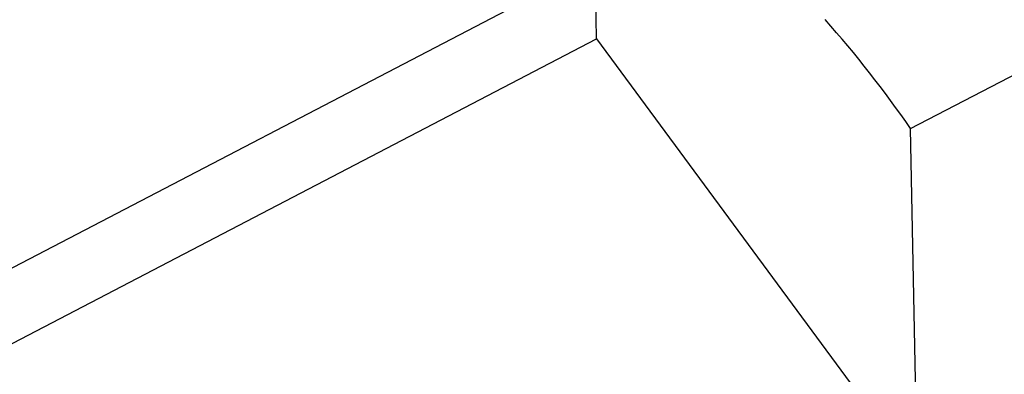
# Model space of a CAD drawing. Header units: millimetres. Extents: x 0 to 420, y 0 to 297.
# Tile 10 of 26: x 175 to 208, y 59 to 71. Entities that reach past the tile are written whole.
import ezdxf

# ---------------------------------------------------------------- set-up
doc = ezdxf.new("R2010")
doc.units = ezdxf.units.MM
doc.header["$LTSCALE"] = 23.1
doc.layers.add('COMPONENTS', color=7, linetype='CONTINUOUS')

msp = doc.modelspace()

# ---------------------------------------------------------------- linework, layer by layer
at = {"layer": 'COMPONENTS', "color": 7, "linetype": 'CONTINUOUS'}
for p, q in [((205.1623, 67.3053), (217.0522, 73.5107)), ((172.872, 61.7214), (194.3787, 72.9459)), ((194.4295, 70.3801), (194.3787, 72.9459)), ((172.0485, 58.6993), (194.4295, 70.3801)), ((194.4295, 70.3801), (204.3553, 56.891)), ((205.3732, 56.644), (205.1623, 67.3053))]:
    msp.add_line(p, q, dxfattribs=at)
msp.add_arc((173.0755, 45.2324), 38.9458, 34.52463, 41.49794, dxfattribs=at)

doc.saveas('drawing.dxf')
